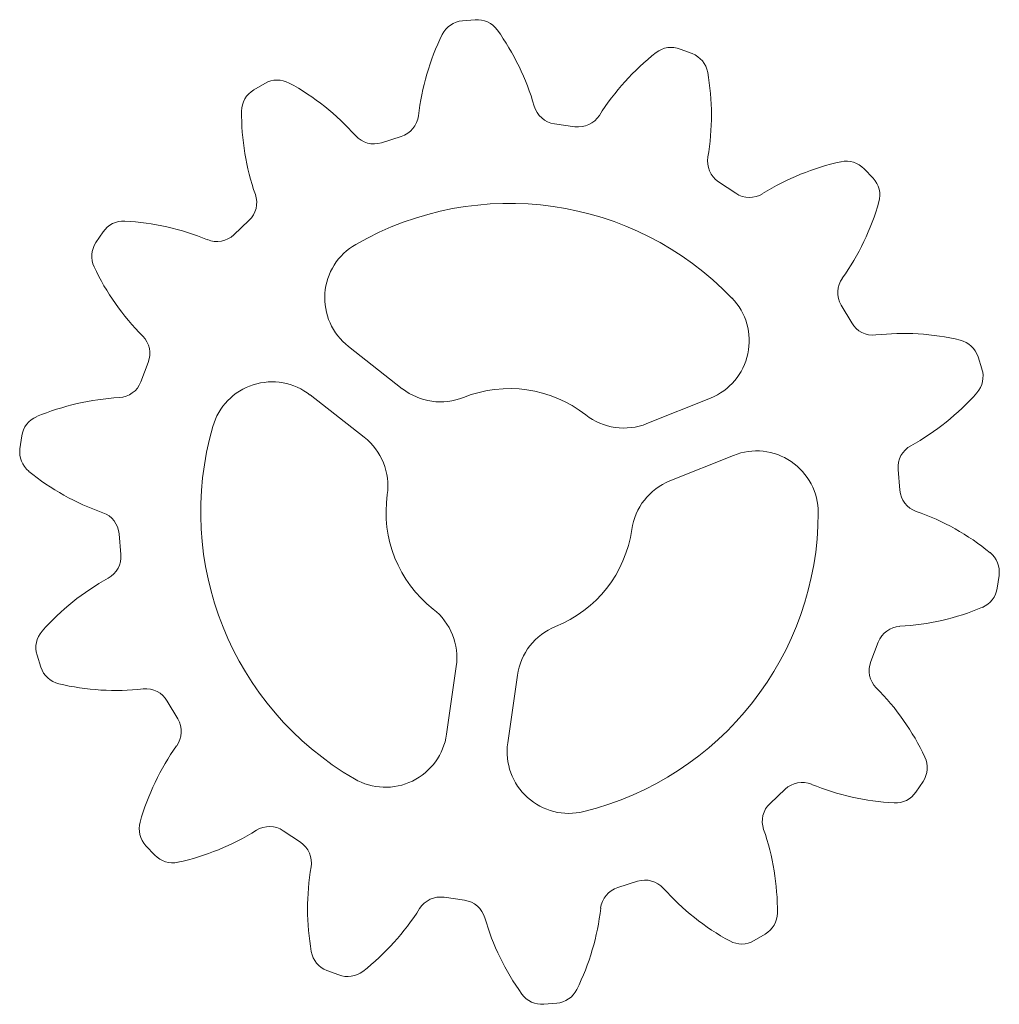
# Model space of a CAD drawing. Header units: millimetres. Extents: x 41 to 200, y 231 to 391.
import ezdxf

# ---------------------------------------------------------------- set-up
doc = ezdxf.new("R2010")
doc.units = ezdxf.units.MM

msp = doc.modelspace()

# ---------------------------------------------------------------- linework, layer by layer
at = {"color": 7, "linetype": 'Continuous', "lineweight": 15}
for p, q in [((114.7, 390.72), (112.63, 390.55)), ((149.86, 385.24), (147.91, 385.98)), ((80.65, 380.41), (78.86, 379.35)), ((130.87, 373.4), (127.54, 373.87)), ((102.74, 371.82), (99.53, 370.8)), ((179.15, 365.04), (177.72, 366.56)), ((156.91, 362.61), (154.11, 364.49)), ((78.07, 358.19), (75.62, 355.88)), ((54.45, 356.35), (53.29, 354.61)), ((175.69, 341.6), (173.98, 344.5)), ((102.91, 330.94), (94.18, 337.8)), ((61.77, 335.2), (60.56, 332.06)), ((196.78, 334.14), (196.15, 336.13)), ((88.01, 329.93), (96.74, 323.08)), ((152.81, 329.43), (142.51, 325.29)), ((41.28, 323.3), (40.99, 321.23)), ((146.24, 316.01), (156.54, 320.15)), ((183.49, 314.52), (183.21, 317.88)), ((57.05, 307.42), (57.32, 304.07)), ((199.25, 298.65), (199.55, 300.71)), ((178.77, 286.74), (179.97, 289.88)), ((43.76, 287.8), (44.39, 285.82)), ((111.65, 285.96), (110.08, 274.97)), ((119.98, 273.56), (121.55, 284.55)), ((64.85, 280.34), (66.55, 277.44)), ((186.08, 265.6), (187.24, 267.33)), ((162.46, 263.76), (164.91, 266.07)), ((83.62, 259.33), (86.42, 257.46)), ((61.38, 256.9), (62.81, 255.38)), ((137.79, 250.13), (141, 251.14)), ((109.66, 248.55), (112.99, 248.07)), ((159.88, 241.53), (161.68, 242.59)), ((90.68, 236.71), (92.62, 235.96)), ((125.83, 231.22), (127.91, 231.4))]:
    msp.add_line(p, q, dxfattribs=at)
for centre, radius, start, end in [((112.96, 386.56), 4, 94.7365, 153.7552), ((115.04, 386.73), 4, 35.7177, 94.7365), ((145.25, 370.64), 40, 153.7552, 173.4907), ((85.81, 365.72), 40, 15.9823, 35.7177), ((146.48, 382.25), 4, 69.0222, 128.0409), ((168.66, 353.89), 40, 128.0409, 147.7764), ((148.42, 381.5), 4, 10.0035, 69.0222), ((112.97, 375.25), 40, 350.268, 10.0035), ((82.68, 376.96), 4, 61.432, 120.4508), ((65.47, 345.34), 40, 41.6966, 61.432), ((80.88, 375.9), 4, 120.4508, 179.4695), ((128.11, 377.83), 4, 195.9823, 261.8793), ((116.88, 375.57), 40, 179.4695, 199.2049), ((101.53, 375.63), 4, 287.5936, 353.4907), ((131.44, 377.36), 4, 261.8793, 327.7764), ((98.32, 374.61), 4, 221.6966, 287.5936), ((156.34, 367.81), 4, 170.268, 236.165), ((182.49, 328.65), 40, 102.3266, 122.0621), ((174.81, 363.82), 4, 43.3079, 102.3266), ((176.24, 362.3), 4, 344.2892, 43.3079), ((75.33, 361.1), 4, 313.3079, 19.2049), ((159.14, 365.93), 4, 236.165, 302.0621), ((120.27, 310.97), 50, 43.9036, 119.855), ((141.58, 372.05), 40, 324.5537, 344.2892), ((57.77, 354.12), 4, 87.1463, 146.165), ((55.98, 318.16), 40, 67.4109, 87.1463), ((72.88, 358.79), 4, 247.4109, 313.3079), ((56.61, 352.39), 4, 146.165, 205.1838), ((100.35, 345.66), 10, 119.855, 231.8793), ((89.19, 367.71), 40, 205.1838, 224.9192), ((177.43, 346.53), 4, 144.5537, 210.4508), ((149.09, 338.71), 10, 291.8793, 43.9036), ((179.13, 343.63), 4, 210.4508, 276.3478), ((184, 299.9), 40, 76.6123, 96.3478), ((58.03, 336.64), 4, 339.0222, 44.9192), ((192.33, 334.92), 4, 17.5936, 76.6123), ((192.96, 332.93), 4, 318.5749, 17.5936), ((56.83, 333.49), 4, 273.1251, 339.0222), ((81.83, 322.06), 10, 51.8793, 163.9036), ((109.09, 338.81), 10, 231.8793, 291.8793), ((120.27, 310.97), 20, 51.8793, 111.8793), ((165.97, 356.75), 40, 298.8394, 318.5749), ((59.23, 289.56), 40, 93.1251, 112.8606), ((45.24, 322.73), 4, 112.8606, 171.8793), ((138.79, 334.57), 10, 231.8793, 291.8793), ((120.27, 310.97), 50, 163.9036, 239.855), ((90.57, 315.21), 10, 351.8793, 51.8793), ((44.95, 320.67), 4, 171.8793, 230.8981), ((160.27, 310.87), 10, 359.855, 111.8793), ((187.19, 318.21), 4, 118.8394, 184.7365), ((67.65, 348.6), 40, 230.8981, 250.6335), ((149.97, 306.73), 10, 111.8793, 171.8793), ((187.47, 314.85), 4, 184.7365, 250.6335), ((120.27, 310.97), 20, 171.8793, 231.8793), ((172.88, 273.34), 40, 50.8981, 70.6335), ((53.06, 307.09), 4, 4.7365, 70.6335), ((120.27, 310.97), 50, 283.9036, 359.855), ((120.27, 310.97), 20, 291.8793, 351.8793), ((53.34, 303.74), 4, 298.8394, 4.7365), ((195.59, 301.28), 4, 351.8793, 50.8981), ((74.56, 265.19), 40, 118.8394, 138.5749), ((195.29, 299.21), 4, 292.8606, 351.8793), ((101.75, 287.37), 10, 351.8793, 51.8793), ((181.31, 332.39), 40, 273.1251, 292.8606), ((131.45, 283.13), 10, 111.8793, 171.8793), ((183.71, 288.45), 4, 93.1251, 159.0222), ((47.57, 289.01), 4, 138.5749, 197.5936), ((48.2, 287.03), 4, 197.5936, 256.6123), ((182.5, 285.31), 4, 159.0222, 224.9192), ((56.53, 322.05), 40, 256.6123, 276.3478), ((151.34, 254.24), 40, 25.1838, 44.9192), ((61.4, 278.32), 4, 30.4508, 96.3478), ((63.11, 275.41), 4, 324.5537, 30.4508), ((100.18, 276.38), 10, 239.855, 351.8793), ((98.95, 249.9), 40, 144.5537, 164.2892), ((129.88, 272.14), 10, 171.8793, 283.9036), ((183.92, 269.56), 4, 326.165, 25.1838), ((167.65, 263.16), 4, 67.4109, 133.3079), ((184.55, 303.78), 40, 247.4109, 267.1463), ((182.76, 267.83), 4, 267.1463, 326.165), ((165.2, 260.85), 4, 133.3079, 199.2049), ((64.3, 259.65), 4, 164.2892, 223.3079), ((58.04, 293.3), 40, 282.3266, 302.0621), ((81.4, 256.01), 4, 56.165, 122.0621), ((123.65, 246.37), 40, 359.4695, 19.2049), ((84.19, 254.13), 4, 350.268, 56.165), ((65.73, 258.13), 4, 223.3079, 282.3266), ((127.56, 246.7), 40, 170.268, 190.0035), ((142.21, 247.33), 4, 41.6966, 107.5936), ((139, 246.31), 4, 107.5936, 173.4907), ((175.07, 276.6), 40, 221.6966, 241.432), ((109.09, 244.59), 4, 81.8793, 147.7764), ((112.43, 244.11), 4, 15.9823, 81.8793), ((71.87, 268.05), 40, 308.0409, 327.7764), ((95.29, 251.3), 40, 333.7552, 353.4907), ((159.65, 246.04), 4, 300.4508, 359.4695), ((154.73, 256.23), 40, 195.9823, 215.7177), ((157.85, 244.98), 4, 241.432, 300.4508), ((92.11, 240.44), 4, 190.0035, 249.0222), ((94.05, 239.7), 4, 249.0222, 308.0409), ((127.58, 235.38), 4, 274.7365, 333.7552), ((125.5, 235.21), 4, 215.7177, 274.7365)]:
    msp.add_arc(centre, radius, start, end, dxfattribs=at)

doc.saveas('drawing.dxf')
